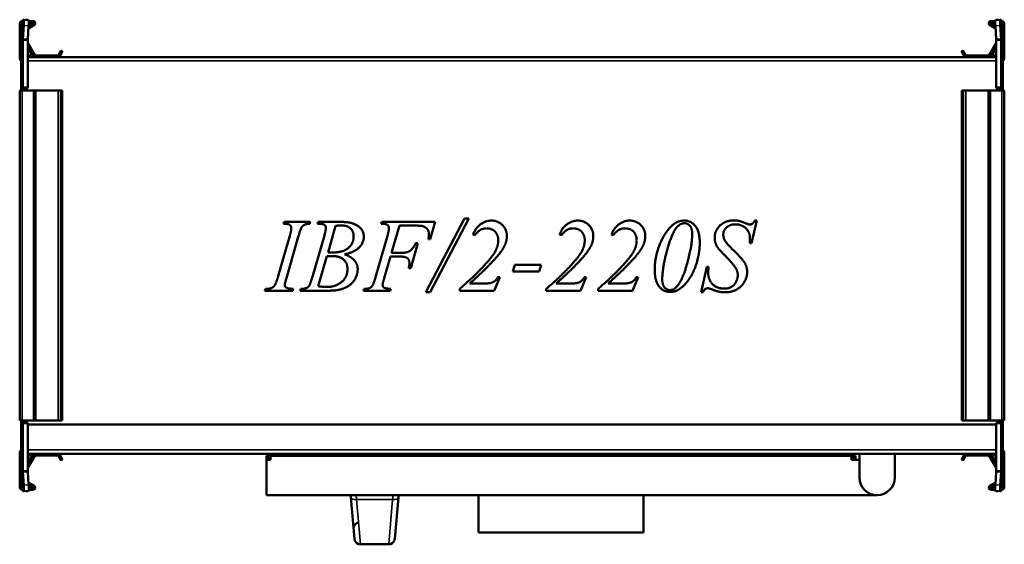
# Model space of a CAD drawing. Header units: millimetres. Extents: x 169 to 671, y 164 to 430.
import ezdxf

# ---------------------------------------------------------------- set-up
doc = ezdxf.new("R2010")
doc.units = ezdxf.units.MM
doc.header["$LTSCALE"] = 2
doc.layers.add('Widoczne (ISO)', color=7, linetype='Continuous', lineweight=50)
doc.layers.add('Widoczne wąskie (ISO)', color=7, linetype='Continuous', lineweight=35)

msp = doc.modelspace()

# ---------------------------------------------------------------- linework, layer by layer
at = {"layer": 'Widoczne (ISO)'}
for p, q in [((169.2, 410.71), (169.2, 428.51)), ((170, 416.91), (170, 428.91)), ((170, 428.91), (170.3, 428.91)), ((170.8, 428.91), (170.3, 428.91)), ((170.4, 429.71), (170.8, 429.71)), ((170.8, 420.34), (170.8, 430.41)), ((170.81, 430.5), (171.24, 430.48)), ((171.24, 427.48), (170.81, 420.57)), ((171.24, 430.48), (173.73, 430.33)), ((172.42, 430.41), (173.3, 430.41)), ((173.3, 420.42), (173.73, 427.33)), ((176.7, 427.85), (173.65, 426.08)), ((173.71, 427.04), (176.3, 428.54)), ((173.8, 429.71), (176.2, 429.71)), ((176.2, 428.91), (173.8, 428.91)), ((666.35, 426.08), (663.3, 427.85)), ((663.7, 428.54), (666.29, 427.04)), ((663.8, 429.71), (666.2, 429.71)), ((666.2, 428.91), (663.8, 428.91)), ((668.76, 430.48), (666.27, 430.33)), ((666.27, 427.33), (666.7, 420.42)), ((666.7, 430.41), (667.58, 430.41)), ((668.76, 430.48), (669.19, 430.5)), ((669.19, 420.57), (668.76, 427.48)), ((669.2, 430.41), (669.2, 420.34)), ((669.2, 429.71), (669.6, 429.71)), ((669.7, 428.91), (669.2, 428.91)), ((670, 428.91), (669.7, 428.91)), ((670, 428.91), (670, 416.91)), ((670.8, 428.51), (670.8, 410.71)), ((170, 416.41), (170, 416.91)), ((170, 413.35), (170, 416.41)), ((170, 416.41), (170.3, 416.41)), ((170.72, 416.18), (170.8, 416.4)), ((170.8, 420.34), (170.8, 396.11)), ((172.2, 420.34), (170.8, 420.34)), ((170.81, 420.57), (172.2, 420.49)), ((172.2, 420.49), (173.3, 420.42)), ((173.3, 420.34), (172.2, 420.34)), ((173.3, 396.12), (173.3, 420.34)), ((176.19, 412.01), (173.3, 417.02)), ((173.33, 418.57), (176.88, 412.41)), ((663.12, 412.41), (666.67, 418.57)), ((666.7, 417.02), (663.81, 412.01)), ((666.7, 420.42), (667.8, 420.49)), ((667.8, 420.34), (666.7, 420.34)), ((666.7, 420.34), (666.7, 396.12)), ((667.8, 420.49), (669.19, 420.57)), ((669.2, 420.34), (667.8, 420.34)), ((669.2, 396.11), (669.2, 420.34)), ((669.28, 416.18), (669.2, 416.4)), ((670, 416.41), (669.7, 416.41)), ((670, 416.91), (670, 416.41)), ((670, 416.41), (670, 413.35)), ((170.06, 413.33), (170, 413.35)), ((170, 412.11), (170, 411.51)), ((170, 411.51), (170.07, 411.51)), ((170, 411.51), (170, 409.51)), ((170.06, 413.3), (170.06, 413.3)), ((173.3, 413.91), (174.4, 413.91)), ((174.4, 412.31), (173.3, 412.31)), ((173.3, 411.51), (666.7, 411.51)), ((177.06, 412.31), (188.78, 412.31)), ((188.95, 412.41), (190.18, 414.54)), ((190.87, 414.14), (189.64, 412.01)), ((190.45, 414.61), (190.8, 414.41)), ((650.36, 412.01), (649.13, 414.14)), ((649.2, 414.41), (649.55, 414.61)), ((649.82, 414.54), (651.05, 412.41)), ((651.22, 412.31), (662.94, 412.31)), ((665.6, 413.91), (666.7, 413.91)), ((666.7, 412.31), (665.6, 412.31)), ((669.29, 412.31), (669.29, 412.31)), ((669.93, 411.51), (670, 411.51)), ((670, 413.35), (669.94, 413.33)), ((669.94, 413.3), (669.94, 413.3)), ((670, 411.51), (670, 412.11)), ((670, 409.51), (670, 411.51)), ((170, 395.91), (170, 409.51)), ((170.06, 396.11), (170.06, 408.91)), ((669.94, 408.91), (669.94, 396.11)), ((670, 409.51), (670, 395.91)), ((169.2, 394.51), (170.4, 394.51)), ((169.2, 394.51), (169.2, 226.51)), ((170, 395.41), (170, 395.91)), ((170, 395.91), (170.3, 395.91)), ((170, 395.41), (170, 394.51)), ((170, 395.41), (170.3, 395.41)), ((170.8, 395.91), (170.3, 395.91)), ((176.2, 394.51), (170.4, 394.51)), ((170.8, 395.41), (170.8, 396.11)), ((170.8, 395.41), (172.5, 395.41)), ((172.5, 395.42), (172.5, 395.41)), ((172.5, 395.42), (172.6, 395.42)), ((172.5, 394.51), (172.5, 395.41)), ((176.2, 394.51), (177.2, 394.51)), ((188.78, 394.51), (177.2, 394.51)), ((177.2, 394.51), (177.2, 226.51)), ((188.95, 394.51), (188.78, 394.51)), ((190.18, 394.51), (188.95, 394.51)), ((190.18, 394.51), (190.45, 394.51)), ((190.8, 394.51), (190.45, 394.51)), ((190.8, 394.51), (190.9, 394.51)), ((190.9, 394.51), (190.9, 226.51)), ((649.1, 394.51), (649.2, 394.51)), ((649.1, 226.51), (649.1, 394.51)), ((649.55, 394.51), (649.2, 394.51)), ((649.55, 394.51), (649.82, 394.51)), ((651.05, 394.51), (649.82, 394.51)), ((651.22, 394.51), (651.05, 394.51)), ((662.8, 394.51), (651.22, 394.51)), ((662.8, 394.51), (663.8, 394.51)), ((662.8, 226.51), (662.8, 394.51)), ((669.6, 394.51), (663.8, 394.51)), ((667.4, 395.42), (667.5, 395.42)), ((667.5, 395.41), (667.5, 395.42)), ((667.5, 395.41), (667.5, 394.51)), ((667.5, 395.41), (669.2, 395.41)), ((669.2, 396.11), (669.2, 395.41)), ((669.7, 395.91), (669.2, 395.91)), ((669.6, 394.51), (670.8, 394.51)), ((670, 395.91), (669.7, 395.91)), ((670, 395.41), (669.7, 395.41)), ((670, 395.91), (670, 395.41)), ((670, 394.51), (670, 395.41)), ((670.8, 226.51), (670.8, 394.51)), ((303.53, 326.61), (303.85, 327.55)), ((303.85, 327.55), (317.23, 327.55)), ((317.23, 327.55), (316.94, 326.61)), ((320.98, 326.61), (321.32, 327.55)), ((321.32, 327.55), (333.9, 327.55)), ((353.35, 326.61), (353.66, 327.55)), ((353.66, 327.55), (380.94, 327.55)), ((376.11, 291.75), (395.87, 329.27)), ((398.04, 329.27), (378.37, 291.75)), ((380.94, 327.55), (378.37, 318.72)), ((395.87, 329.27), (398.04, 329.27)), ((544.67, 328.35), (541.99, 316.74)), ((543.73, 328.35), (544.67, 328.35)), ((330.16, 325.52), (326.27, 312.06)), ((362.64, 325.72), (358.64, 311.8)), ((369.7, 325.72), (362.64, 325.72)), ((401.1, 320.83), (400.18, 321.23)), ((445.16, 320.83), (444.25, 321.23)), ((471.61, 320.83), (470.7, 321.23)), ((300.7, 299.42), (306.79, 320.55)), ((311.14, 320), (305.08, 298.9)), ((318.29, 299.56), (324.41, 320.75)), ((350.49, 299.42), (356.55, 320.52)), ((372.02, 316.83), (368.39, 304.11)), ((371.05, 316.83), (372.02, 316.83)), ((378.37, 318.72), (377.39, 318.72)), ((541.99, 316.74), (541.1, 316.74)), ((358.64, 311.8), (363.27, 311.8)), ((325.72, 310.11), (321.32, 294.84)), ((358.12, 309.97), (354.92, 298.9)), ((362.81, 309.97), (358.12, 309.97)), ((368.39, 304.11), (367.36, 304.11)), ((420.43, 302.3), (421.49, 305.74)), ((433.81, 302.3), (420.43, 302.3)), ((421.49, 305.74), (434.87, 305.74)), ((434.87, 305.74), (433.81, 302.3)), ((516.36, 291.75), (519.25, 304.73)), ((519.25, 304.73), (520.14, 304.73)), ((398.5, 296.3), (407.28, 296.3)), ((413.77, 299.53), (410.85, 292.55)), ((412.74, 299.53), (413.77, 299.53)), ((442.56, 296.3), (451.34, 296.3)), ((457.83, 299.53), (454.91, 292.55)), ((456.8, 299.53), (457.83, 299.53)), ((469.01, 296.3), (477.79, 296.3)), ((484.28, 299.53), (481.36, 292.55)), ((483.25, 299.53), (484.28, 299.53)), ((294.04, 292.55), (294.41, 293.5)), ((308.28, 292.55), (294.04, 292.55)), ((308.57, 293.5), (308.28, 292.55)), ((312.11, 292.55), (312.43, 293.5)), ((324.92, 292.55), (312.11, 292.55)), ((344.28, 292.55), (344.62, 293.5)), ((357.98, 292.55), (344.28, 292.55)), ((358.29, 293.5), (357.98, 292.55)), ((378.37, 291.75), (376.11, 291.75)), ((393.41, 292.55), (393.41, 293.5)), ((410.85, 292.55), (393.41, 292.55)), ((437.47, 292.55), (437.47, 293.5)), ((454.91, 292.55), (437.47, 292.55)), ((463.92, 292.55), (463.92, 293.5)), ((481.36, 292.55), (463.92, 292.55)), ((517.31, 291.75), (516.36, 291.75)), ((170.4, 226.51), (169.2, 226.51)), ((170, 226.51), (170, 225.61)), ((170.4, 226.51), (176.2, 226.51)), ((172.5, 225.61), (172.5, 226.51)), ((177.2, 226.51), (176.2, 226.51)), ((177.2, 226.51), (188.78, 226.51)), ((188.78, 226.51), (188.95, 226.51)), ((188.95, 226.51), (190.18, 226.51)), ((190.45, 226.51), (190.18, 226.51)), ((190.45, 226.51), (190.8, 226.51)), ((190.9, 226.51), (190.8, 226.51)), ((649.2, 226.51), (649.1, 226.51)), ((649.2, 226.51), (649.55, 226.51)), ((649.82, 226.51), (649.55, 226.51)), ((649.82, 226.51), (651.05, 226.51)), ((651.05, 226.51), (651.22, 226.51)), ((651.22, 226.51), (662.8, 226.51)), ((663.8, 226.51), (662.8, 226.51)), ((663.8, 226.51), (669.6, 226.51)), ((667.5, 226.51), (667.5, 225.61)), ((670.8, 226.51), (669.6, 226.51)), ((670, 225.61), (670, 226.51)), ((170, 225.11), (170, 225.61)), ((170, 225.61), (170.3, 225.61)), ((170, 222.51), (170, 225.11)), ((170, 225.11), (170.3, 225.11)), ((170, 211.51), (170, 222.51)), ((170.06, 212.11), (170.06, 224.91)), ((170.3, 225.11), (170.8, 225.11)), ((170.8, 224.91), (170.8, 225.61)), ((172.5, 225.61), (170.8, 225.61)), ((170.8, 224.91), (170.8, 200.69)), ((172.5, 225.61), (172.5, 225.6)), ((172.6, 225.6), (172.5, 225.6)), ((173.3, 200.69), (173.3, 224.9)), ((173.3, 224.51), (666.7, 224.51)), ((666.7, 224.9), (666.7, 200.69)), ((667.5, 225.6), (667.4, 225.6)), ((667.5, 225.6), (667.5, 225.61)), ((669.2, 225.61), (667.5, 225.61)), ((669.2, 225.61), (669.2, 224.91)), ((669.2, 225.11), (669.7, 225.11)), ((669.2, 200.69), (669.2, 224.91)), ((670, 225.61), (669.7, 225.61)), ((670, 225.11), (669.7, 225.11)), ((669.94, 224.91), (669.94, 212.11)), ((670, 225.61), (670, 225.11)), ((670, 225.11), (670, 222.51)), ((670, 222.51), (670, 211.51)), ((170, 211.51), (170, 209.51)), ((670, 209.51), (670, 211.51)), ((169.2, 192.51), (169.2, 210.31)), ((170.07, 209.51), (170, 209.51)), ((170, 209.51), (170, 208.91)), ((170, 207.67), (170.06, 207.69)), ((170, 204.61), (170, 207.67)), ((170.06, 207.72), (170.06, 207.72)), ((170.71, 208.71), (170.71, 208.71)), ((666.7, 209.51), (173.3, 209.51)), ((173.3, 204.01), (176.19, 209.01)), ((173.3, 208.71), (174.4, 208.71)), ((174.4, 207.11), (173.3, 207.11)), ((176.88, 208.61), (173.33, 202.45)), ((188.78, 208.71), (177.06, 208.71)), ((190.18, 206.48), (188.95, 208.61)), ((189.64, 209.01), (190.87, 206.88)), ((190.8, 206.61), (190.45, 206.41)), ((297, 208.51), (295, 208.51)), ((295, 208.51), (295, 206.51)), ((295, 206.51), (297, 206.51)), ((295, 188.51), (295, 206.51)), ((297, 207.51), (296, 207.51)), ((296, 207.51), (296, 206.51)), ((297, 208.51), (593, 208.51)), ((297, 206.51), (297, 208.51)), ((593, 208.51), (593, 206.51)), ((593, 208.51), (595, 208.51)), ((593, 207.51), (594, 207.51)), ((593, 206.51), (597, 206.51)), ((594, 206.51), (594, 207.51)), ((595, 208.51), (595, 206.51)), ((597, 209.51), (597, 207.51)), ((597, 197.51), (597, 207.51)), ((615, 207.51), (615, 209.51)), ((615, 207.51), (615, 197.51)), ((649.13, 206.88), (650.36, 209.01)), ((649.55, 206.41), (649.2, 206.61)), ((651.05, 208.61), (649.82, 206.48)), ((662.94, 208.71), (651.22, 208.71)), ((666.67, 202.45), (663.12, 208.61)), ((663.81, 209.01), (666.7, 204.01)), ((665.6, 208.71), (666.7, 208.71)), ((666.7, 207.11), (665.6, 207.11)), ((670, 209.51), (669.93, 209.51)), ((669.94, 207.72), (669.94, 207.72)), ((669.94, 207.69), (670, 207.67)), ((670, 208.91), (670, 209.51)), ((670, 207.67), (670, 204.61)), ((670.8, 210.31), (670.8, 192.51)), ((170, 204.11), (170, 204.61)), ((170, 204.61), (170.3, 204.61)), ((170, 192.11), (170, 204.11)), ((170.72, 204.84), (170.8, 204.62)), ((170.8, 190.61), (170.8, 200.69)), ((170.8, 200.69), (172.2, 200.69)), ((172.2, 200.69), (173.3, 200.69)), ((666.7, 200.69), (667.8, 200.69)), ((667.8, 200.69), (669.2, 200.69)), ((669.28, 204.84), (669.2, 204.62)), ((669.2, 200.69), (669.2, 190.61)), ((670, 204.61), (669.7, 204.61)), ((670, 204.61), (670, 204.11)), ((670, 204.11), (670, 192.11)), ((172.2, 200.54), (170.81, 200.45)), ((170.81, 200.45), (171.24, 193.54)), ((173.3, 200.6), (172.2, 200.54)), ((173.73, 193.69), (173.3, 200.6)), ((666.7, 200.6), (666.27, 193.69)), ((667.8, 200.54), (666.7, 200.6)), ((669.19, 200.45), (667.8, 200.54)), ((668.76, 193.54), (669.19, 200.45)), ((170, 192.11), (170.3, 192.11)), ((170.3, 192.11), (170.8, 192.11)), ((170.8, 191.31), (170.4, 191.31)), ((171.24, 190.54), (173.73, 190.69)), ((173.3, 190.61), (172.42, 190.61)), ((173.65, 194.94), (176.7, 193.18)), ((176.3, 192.48), (173.71, 193.98)), ((173.8, 192.11), (176.2, 192.11)), ((176.2, 191.31), (173.8, 191.31)), ((663.3, 193.18), (666.35, 194.94)), ((666.29, 193.98), (663.7, 192.48)), ((663.8, 192.11), (666.2, 192.11)), ((666.2, 191.31), (663.8, 191.31)), ((668.76, 190.54), (666.27, 190.69)), ((667.58, 190.61), (666.7, 190.61)), ((669.2, 192.11), (669.7, 192.11)), ((669.6, 191.31), (669.2, 191.31)), ((670, 192.11), (669.7, 192.11)), ((171.24, 190.54), (170.81, 190.52)), ((606, 188.51), (295, 188.51)), ((337.73, 188.51), (337.84, 187.3)), ((339.75, 166.24), (337.84, 187.3)), ((362.16, 187.3), (360.25, 166.24)), ((362.16, 187.3), (362.27, 188.51)), ((403, 188.51), (403, 169.51)), ((487, 188.51), (487, 169.51)), ((669.19, 190.52), (668.76, 190.54)), ((339.3, 171.24), (339.2, 172.37)), ((487, 169.51), (403, 169.51)), ((357.26, 163.51), (342.74, 163.51))]:
    msp.add_line(p, q, dxfattribs=at)
for centre, radius, start, end in [((170.4, 428.51), 1.2, 90, 180), ((176.2, 428.71), 1, 300, 90), ((176.2, 428.71), 0.2, 300, 90), ((663.8, 428.71), 1, 90, 240), ((663.8, 428.71), 0.2, 90, 240), ((669.6, 428.51), 1.2, 0, 90), ((170.3, 416.91), 0.5, 270, 0), ((173.5, 418.67), 0.2, 180, 210), ((666.5, 418.67), 0.2, 330, 0), ((669.7, 416.91), 0.5, 180, 270), ((170.2, 412.11), 0.2, 128.8292, 180), ((182, 412.07), 12, 160, 174.1375), ((174.4, 413.11), 0.8, 270, 90), ((177.06, 412.51), 1, 210, 270), ((177.06, 412.51), 0.2, 210, 270), ((188.78, 412.51), 0.2, 270, 330), ((188.78, 412.51), 1, 270, 330), ((190.35, 414.44), 0.2, 60, 150), ((190.7, 414.24), 0.2, 330, 60), ((649.3, 414.24), 0.2, 120, 210), ((649.65, 414.44), 0.2, 30, 120), ((651.22, 412.51), 1, 210, 270), ((651.22, 412.51), 0.2, 210, 270), ((662.94, 412.51), 0.2, 270, 330), ((662.94, 412.51), 1, 270, 330), ((665.6, 413.11), 0.8, 90, 270), ((658, 412.07), 12, 5.8625, 20), ((669.8, 412.11), 0.2, 0, 51.1445), ((170.2, 410.71), 1, 180, 258.463), ((669.8, 410.71), 1, 281.537, 0), ((170.3, 395.91), 0.5, 270, 0), ((172.6, 396.12), 0.7, 359.1815, 0), ((667.4, 396.12), 0.7, 180, 180.8185), ((669.7, 395.91), 0.5, 180, 270), ((172, 222.51), 2, 166.1639, 180), ((170.3, 225.11), 0.5, 0, 90), ((172.6, 224.9), 0.7, 0, 0.8185), ((667.4, 224.9), 0.7, 179.1815, 180), ((669.7, 225.11), 0.5, 90, 180), ((668, 222.51), 2, 0, 13.8361), ((170.2, 210.31), 1, 101.537, 180), ((669.8, 210.31), 1, 0, 78.463), ((170.2, 208.91), 0.2, 180, 231.1445), ((182, 208.95), 12, 185.8625, 200), ((174.4, 207.91), 0.8, 270, 90), ((177.06, 208.51), 1, 90, 150), ((177.06, 208.51), 0.2, 90, 150), ((188.78, 208.51), 1, 30, 90), ((188.78, 208.51), 0.2, 30, 90), ((190.35, 206.58), 0.2, 210, 300), ((190.7, 206.78), 0.2, 300, 30), ((649.3, 206.78), 0.2, 150, 240), ((649.65, 206.58), 0.2, 240, 330), ((651.22, 208.51), 1, 90, 150), ((651.22, 208.51), 0.2, 90, 150), ((662.94, 208.51), 1, 30, 90), ((662.94, 208.51), 0.2, 30, 90), ((665.6, 207.91), 0.8, 90, 270), ((658, 208.95), 12, 340, 354.1375), ((669.8, 208.91), 0.2, 308.8292, 0), ((170.3, 204.11), 0.5, 0, 90), ((173.5, 202.35), 0.2, 150, 180), ((666.5, 202.35), 0.2, 0, 30), ((669.7, 204.11), 0.5, 90, 180), ((606, 197.51), 9, 180, 0), ((170.4, 192.51), 1.2, 180, 270), ((176.2, 192.31), 1, 270, 60), ((176.2, 192.31), 0.2, 270, 60), ((663.8, 192.31), 1, 120, 270), ((663.8, 192.31), 0.2, 120, 270), ((669.6, 192.51), 1.2, 270, 0), ((342.74, 166.51), 3, 185.1944, 199.4712), ((357.26, 166.51), 3, 340.5288, 354.8056), ((342.74, 166.51), 3, 199.4712, 270), ((357.26, 166.51), 3, 270, 340.5288)]:
    msp.add_arc(centre, radius, start, end, dxfattribs=at)
for centre, major_axis, start_param, end_param in [((171.05, 427.49), (0.19, 2.99), 4.714295, 6.285092), ((173.54, 427.34), (0.19, 2.99), 4.714295, 6.283185), ((666.46, 427.34), (-0.19, 2.99), 0, 1.56889), ((668.95, 427.49), (-0.19, 2.99), 6.281279, 7.852075), ((171.05, 193.53), (0.19, -2.99), 6.281279, 7.852075), ((173.54, 193.69), (0.19, -2.99), 0, 1.56889), ((666.46, 193.69), (-0.19, -2.99), 4.714295, 6.283185), ((668.95, 193.53), (-0.19, -2.99), 4.714295, 6.285092)]:
    msp.add_ellipse(centre, major_axis=major_axis, ratio=0.061628, start_param=start_param, end_param=end_param, dxfattribs=at)
for points, knots in [([(170.81, 430.5), (170.81, 430.48), (170.8, 430.47), (170.8, 430.44), (170.8, 430.43), (170.8, 430.41)], [0, 0, 0, 0, 0.01249515, 0.01249515, 0.0249903, 0.0249903, 0.0249903, 0.0249903]), ([(173.3, 430.41), (173.3, 430.41), (173.3, 430.4), (173.3, 430.4), (173.3, 430.4), (173.3, 430.39), (173.3, 430.39), (173.3, 430.39), (173.3, 430.39), (173.3, 430.38), (173.3, 430.38), (173.3, 430.38), (173.3, 430.37), (173.3, 430.37), (173.3, 430.37), (173.3, 430.36), (173.3, 430.36), (173.3, 430.36), (173.3, 430.36)], [0, 0, 0, 0, 0.001501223, 0.001501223, 0.001501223, 0.00300249, 0.00300249, 0.00300249, 0.004503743, 0.004503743, 0.004503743, 0.006004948, 0.006004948, 0.006004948, 0.007506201, 0.007506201, 0.007506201, 0.00845921, 0.00845921, 0.00845921, 0.00845921]), ([(666.7, 430.36), (666.7, 430.36), (666.7, 430.36), (666.7, 430.36), (666.7, 430.37), (666.7, 430.37), (666.7, 430.37), (666.7, 430.38), (666.7, 430.38), (666.7, 430.38), (666.7, 430.39), (666.7, 430.39), (666.7, 430.39), (666.7, 430.39), (666.7, 430.4), (666.7, 430.4), (666.7, 430.4), (666.7, 430.41), (666.7, 430.41)], [0.002049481, 0.002049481, 0.002049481, 0.002049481, 0.00300249, 0.00300249, 0.00300249, 0.004503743, 0.004503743, 0.004503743, 0.006004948, 0.006004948, 0.006004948, 0.007506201, 0.007506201, 0.007506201, 0.009007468, 0.009007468, 0.009007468, 0.010508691, 0.010508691, 0.010508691, 0.010508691]), ([(669.2, 430.41), (669.2, 430.43), (669.2, 430.44), (669.2, 430.47), (669.19, 430.48), (669.19, 430.5)], [0, 0, 0, 0, 0.01249515, 0.01249515, 0.0249903, 0.0249903, 0.0249903, 0.0249903]), ([(170.8, 420.34), (170.8, 420.38), (170.8, 420.42), (170.8, 420.49), (170.81, 420.53), (170.81, 420.57)], [0, 0, 0, 0, 0.01249515, 0.01249515, 0.0249903, 0.0249903, 0.0249903, 0.0249903]), ([(173.3, 420.42), (173.3, 420.41), (173.3, 420.41), (173.3, 420.41), (173.3, 420.4), (173.3, 420.4), (173.3, 420.39), (173.3, 420.39), (173.3, 420.39), (173.3, 420.38), (173.3, 420.38), (173.3, 420.38), (173.3, 420.37), (173.3, 420.37), (173.3, 420.36), (173.3, 420.36), (173.3, 420.36), (173.3, 420.35), (173.3, 420.35), (173.3, 420.34), (173.3, 420.34), (173.3, 420.34)], [0, 0, 0, 0, 0.00150122, 0.00150122, 0.00150122, 0.00300249, 0.00300249, 0.00300249, 0.00450374, 0.00450374, 0.00450374, 0.00600495, 0.00600495, 0.00600495, 0.0075062, 0.0075062, 0.0075062, 0.00900747, 0.00900747, 0.00900747, 0.01050869, 0.01050869, 0.01050869, 0.01050869]), ([(666.7, 420.34), (666.7, 420.34), (666.7, 420.34), (666.7, 420.35), (666.7, 420.35), (666.7, 420.36), (666.7, 420.36), (666.7, 420.36), (666.7, 420.37), (666.7, 420.37), (666.7, 420.38), (666.7, 420.38), (666.7, 420.38), (666.7, 420.39), (666.7, 420.39), (666.7, 420.39), (666.7, 420.4), (666.7, 420.4), (666.7, 420.41), (666.7, 420.41), (666.7, 420.41), (666.7, 420.42)], [0, 0, 0, 0, 0.00150122, 0.00150122, 0.00150122, 0.00300249, 0.00300249, 0.00300249, 0.00450374, 0.00450374, 0.00450374, 0.00600495, 0.00600495, 0.00600495, 0.0075062, 0.0075062, 0.0075062, 0.00900747, 0.00900747, 0.00900747, 0.01050869, 0.01050869, 0.01050869, 0.01050869]), ([(669.19, 420.57), (669.19, 420.53), (669.2, 420.49), (669.2, 420.42), (669.2, 420.38), (669.2, 420.34)], [0, 0, 0, 0, 0.01249515, 0.01249515, 0.0249903, 0.0249903, 0.0249903, 0.0249903]), ([(170.06, 413.3), (170.06, 413.3), (170.06, 413.3), (170.06, 413.3), (170.06, 413.3), (170.06, 413.3)], [0.00000127, 0.00000127, 0.00000127, 0.00000127, 0.0077936, 0.0077936, 0.01558592, 0.01558592, 0.01558592, 0.01558592]), ([(170.06, 413.3), (170.07, 413.28), (170.07, 413.17), (170.07, 412.8), (170.07, 412.51), (170.07, 411.8), (170.07, 411.38), (170.07, 410.49), (170.07, 410.03), (170.06, 409.57)], [0.0000002, 0.0000002, 0.0000002, 0.0000002, 0.138614, 0.138614, 0.2902546, 0.2902546, 0.4411619, 0.4411619, 0.5810662, 0.5810662, 0.5810662, 0.5810662]), ([(669.94, 409.57), (669.93, 410.03), (669.93, 410.48), (669.93, 411.38), (669.93, 411.8), (669.93, 412.51), (669.93, 412.79), (669.93, 413.17), (669.93, 413.28), (669.94, 413.3)], [0.0000002, 0.0000002, 0.0000002, 0.0000002, 0.138614, 0.138614, 0.2902546, 0.2902546, 0.4411619, 0.4411619, 0.5810662, 0.5810662, 0.5810662, 0.5810662]), ([(669.94, 413.3), (669.94, 413.3), (669.94, 413.3), (669.94, 413.3), (669.94, 413.3), (669.94, 413.3)], [-0.01558465, -0.01558465, -0.01558465, -0.01558465, -0.00779233, -0.00779233, 0, 0, 0, 0]), ([(170.06, 409.41), (170.06, 409.44), (170.06, 409.46), (170.06, 409.51), (170.06, 409.54), (170.06, 409.57)], [-0.01558465, -0.01558465, -0.01558465, -0.01558465, -0.00779233, -0.00779233, 0, 0, 0, 0]), ([(170.06, 408.91), (170.06, 408.99), (170.06, 409.08), (170.06, 409.24), (170.06, 409.33), (170.06, 409.41)], [0, 0, 0, 0, 0.02497584, 0.02497584, 0.04995141, 0.04995141, 0.04995141, 0.04995141]), ([(669.94, 409.41), (669.94, 409.44), (669.94, 409.46), (669.94, 409.51), (669.94, 409.54), (669.94, 409.57)], [0.00000127, 0.00000127, 0.00000127, 0.00000127, 0.0077936, 0.0077936, 0.01558592, 0.01558592, 0.01558592, 0.01558592]), ([(669.94, 409.41), (669.94, 409.33), (669.94, 409.24), (669.94, 409.08), (669.94, 408.99), (669.94, 408.91)], [0.00000127, 0.00000127, 0.00000127, 0.00000127, 0.02497637, 0.02497637, 0.04995171, 0.04995171, 0.04995171, 0.04995171]), ([(172.6, 395.42), (172.62, 395.42), (172.63, 395.42), (172.66, 395.42), (172.67, 395.42), (172.71, 395.43), (172.73, 395.43), (172.8, 395.45), (172.85, 395.46), (172.98, 395.53), (173.08, 395.59), (173.2, 395.75), (173.24, 395.82), (173.28, 395.95), (173.29, 395.99), (173.3, 396.06), (173.3, 396.09), (173.3, 396.11)], [0.5164602, 0.5164602, 0.5164602, 0.5164602, 0.521665, 0.521665, 0.5268699, 0.5268699, 0.5372796, 0.5372796, 0.558099, 0.558099, 0.5997379, 0.5997379, 0.6260553, 0.6260553, 0.6392139, 0.6392139, 0.6464865, 0.6464865, 0.6464865, 0.6464865]), ([(666.7, 396.11), (666.7, 396.09), (666.7, 396.06), (666.71, 395.99), (666.72, 395.95), (666.76, 395.82), (666.8, 395.75), (666.92, 395.59), (667.02, 395.53), (667.15, 395.46), (667.2, 395.45), (667.27, 395.43), (667.29, 395.43), (667.33, 395.42), (667.34, 395.42), (667.37, 395.42), (667.38, 395.42), (667.4, 395.42)], [0.902894, 0.902894, 0.902894, 0.902894, 0.9101665, 0.9101665, 0.9233252, 0.9233252, 0.9496425, 0.9496425, 0.9912814, 0.9912814, 1.0121009, 1.0121009, 1.0225106, 1.0225106, 1.0277154, 1.0277154, 1.0329203, 1.0329203, 1.0329203, 1.0329203]), ([(173.3, 224.91), (173.3, 224.94), (173.3, 224.96), (173.29, 225.03), (173.28, 225.07), (173.24, 225.2), (173.2, 225.27), (173.08, 225.43), (172.98, 225.49), (172.85, 225.56), (172.8, 225.57), (172.73, 225.59), (172.71, 225.59), (172.67, 225.6), (172.66, 225.6), (172.63, 225.6), (172.62, 225.6), (172.6, 225.6)], [0.902894, 0.902894, 0.902894, 0.902894, 0.9101665, 0.9101665, 0.9233252, 0.9233252, 0.9496425, 0.9496425, 0.9912814, 0.9912814, 1.0121009, 1.0121009, 1.0225106, 1.0225106, 1.0277154, 1.0277154, 1.0329203, 1.0329203, 1.0329203, 1.0329203]), ([(667.4, 225.6), (667.38, 225.6), (667.37, 225.6), (667.34, 225.6), (667.33, 225.6), (667.29, 225.59), (667.27, 225.59), (667.2, 225.57), (667.15, 225.56), (667.02, 225.49), (666.92, 225.43), (666.8, 225.27), (666.76, 225.2), (666.72, 225.07), (666.71, 225.03), (666.7, 224.96), (666.7, 224.94), (666.7, 224.91)], [0.5164602, 0.5164602, 0.5164602, 0.5164602, 0.521665, 0.521665, 0.5268699, 0.5268699, 0.5372796, 0.5372796, 0.558099, 0.558099, 0.5997379, 0.5997379, 0.6260553, 0.6260553, 0.6392139, 0.6392139, 0.6464865, 0.6464865, 0.6464865, 0.6464865]), ([(170.06, 211.61), (170.06, 211.69), (170.06, 211.78), (170.06, 211.94), (170.06, 212.03), (170.06, 212.11)], [0.00000127, 0.00000127, 0.00000127, 0.00000127, 0.02497637, 0.02497637, 0.04995171, 0.04995171, 0.04995171, 0.04995171]), ([(170.06, 211.61), (170.06, 211.59), (170.06, 211.56), (170.06, 211.51), (170.06, 211.48), (170.06, 211.46)], [0.00000127, 0.00000127, 0.00000127, 0.00000127, 0.0077936, 0.0077936, 0.01558592, 0.01558592, 0.01558592, 0.01558592]), ([(170.06, 211.46), (170.07, 210.99), (170.07, 210.54), (170.07, 209.65), (170.07, 209.22), (170.07, 208.51), (170.07, 208.23), (170.07, 207.85), (170.07, 207.75), (170.06, 207.73)], [0.0000002, 0.0000002, 0.0000002, 0.0000002, 0.138614, 0.138614, 0.2902546, 0.2902546, 0.4411619, 0.4411619, 0.5810662, 0.5810662, 0.5810662, 0.5810662]), ([(669.94, 207.73), (669.93, 207.75), (669.93, 207.85), (669.93, 208.22), (669.93, 208.51), (669.93, 209.22), (669.93, 209.64), (669.93, 210.53), (669.93, 210.99), (669.94, 211.46)], [0.0000002, 0.0000002, 0.0000002, 0.0000002, 0.138614, 0.138614, 0.2902546, 0.2902546, 0.4411619, 0.4411619, 0.5810662, 0.5810662, 0.5810662, 0.5810662]), ([(669.94, 212.11), (669.94, 212.03), (669.94, 211.94), (669.94, 211.78), (669.94, 211.69), (669.94, 211.61)], [0, 0, 0, 0, 0.02497584, 0.02497584, 0.04995141, 0.04995141, 0.04995141, 0.04995141]), ([(669.94, 211.61), (669.94, 211.59), (669.94, 211.56), (669.94, 211.51), (669.94, 211.48), (669.94, 211.46)], [-0.01558465, -0.01558465, -0.01558465, -0.01558465, -0.00779233, -0.00779233, 0, 0, 0, 0]), ([(170.06, 207.72), (170.06, 207.72), (170.06, 207.72), (170.06, 207.72), (170.06, 207.73), (170.06, 207.73)], [-0.01558465, -0.01558465, -0.01558465, -0.01558465, -0.00779233, -0.00779233, 0, 0, 0, 0]), ([(669.94, 207.72), (669.94, 207.72), (669.94, 207.72), (669.94, 207.72), (669.94, 207.73), (669.94, 207.73)], [0.00000127, 0.00000127, 0.00000127, 0.00000127, 0.0077936, 0.0077936, 0.01558592, 0.01558592, 0.01558592, 0.01558592]), ([(170.81, 200.45), (170.81, 200.49), (170.8, 200.53), (170.8, 200.61), (170.8, 200.65), (170.8, 200.69)], [0, 0, 0, 0, 0.01249515, 0.01249515, 0.0249903, 0.0249903, 0.0249903, 0.0249903]), ([(173.3, 200.69), (173.3, 200.68), (173.3, 200.68), (173.3, 200.67), (173.3, 200.67), (173.3, 200.67), (173.3, 200.66), (173.3, 200.66), (173.3, 200.65), (173.3, 200.65), (173.3, 200.65), (173.3, 200.64), (173.3, 200.64), (173.3, 200.64), (173.3, 200.63), (173.3, 200.63), (173.3, 200.62), (173.3, 200.62), (173.3, 200.62), (173.3, 200.61), (173.3, 200.61), (173.3, 200.6)], [0, 0, 0, 0, 0.00150122, 0.00150122, 0.00150122, 0.00300249, 0.00300249, 0.00300249, 0.00450374, 0.00450374, 0.00450374, 0.00600495, 0.00600495, 0.00600495, 0.0075062, 0.0075062, 0.0075062, 0.00900747, 0.00900747, 0.00900747, 0.01050869, 0.01050869, 0.01050869, 0.01050869]), ([(666.7, 200.6), (666.7, 200.61), (666.7, 200.61), (666.7, 200.62), (666.7, 200.62), (666.7, 200.62), (666.7, 200.63), (666.7, 200.63), (666.7, 200.64), (666.7, 200.64), (666.7, 200.64), (666.7, 200.65), (666.7, 200.65), (666.7, 200.65), (666.7, 200.66), (666.7, 200.66), (666.7, 200.67), (666.7, 200.67), (666.7, 200.67), (666.7, 200.68), (666.7, 200.68), (666.7, 200.69)], [0, 0, 0, 0, 0.00150122, 0.00150122, 0.00150122, 0.00300249, 0.00300249, 0.00300249, 0.00450374, 0.00450374, 0.00450374, 0.00600495, 0.00600495, 0.00600495, 0.0075062, 0.0075062, 0.0075062, 0.00900747, 0.00900747, 0.00900747, 0.01050869, 0.01050869, 0.01050869, 0.01050869]), ([(669.2, 200.69), (669.2, 200.65), (669.2, 200.61), (669.2, 200.53), (669.19, 200.49), (669.19, 200.45)], [0, 0, 0, 0, 0.01249515, 0.01249515, 0.0249903, 0.0249903, 0.0249903, 0.0249903]), ([(170.8, 190.61), (170.8, 190.6), (170.8, 190.58), (170.8, 190.55), (170.81, 190.54), (170.81, 190.52)], [0, 0, 0, 0, 0.01249515, 0.01249515, 0.0249903, 0.0249903, 0.0249903, 0.0249903]), ([(173.3, 190.67), (173.3, 190.66), (173.3, 190.66), (173.3, 190.66), (173.3, 190.66), (173.3, 190.65), (173.3, 190.65), (173.3, 190.65), (173.3, 190.64), (173.3, 190.64), (173.3, 190.64), (173.3, 190.63), (173.3, 190.63), (173.3, 190.63), (173.3, 190.62), (173.3, 190.62), (173.3, 190.62), (173.3, 190.61), (173.3, 190.61)], [0.002049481, 0.002049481, 0.002049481, 0.002049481, 0.00300249, 0.00300249, 0.00300249, 0.004503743, 0.004503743, 0.004503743, 0.006004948, 0.006004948, 0.006004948, 0.007506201, 0.007506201, 0.007506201, 0.009007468, 0.009007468, 0.009007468, 0.010508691, 0.010508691, 0.010508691, 0.010508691]), ([(666.7, 190.61), (666.7, 190.61), (666.7, 190.62), (666.7, 190.62), (666.7, 190.62), (666.7, 190.63), (666.7, 190.63), (666.7, 190.63), (666.7, 190.64), (666.7, 190.64), (666.7, 190.64), (666.7, 190.65), (666.7, 190.65), (666.7, 190.65), (666.7, 190.66), (666.7, 190.66), (666.7, 190.66), (666.7, 190.66), (666.7, 190.67)], [0, 0, 0, 0, 0.001501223, 0.001501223, 0.001501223, 0.00300249, 0.00300249, 0.00300249, 0.004503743, 0.004503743, 0.004503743, 0.006004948, 0.006004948, 0.006004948, 0.007506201, 0.007506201, 0.007506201, 0.00845921, 0.00845921, 0.00845921, 0.00845921]), ([(669.19, 190.52), (669.19, 190.54), (669.2, 190.55), (669.2, 190.58), (669.2, 190.6), (669.2, 190.61)], [0, 0, 0, 0, 0.01249515, 0.01249515, 0.0249903, 0.0249903, 0.0249903, 0.0249903]), ([(341.82, 174.48), (341.67, 174.45), (341.52, 174.41), (341.07, 174.27), (340.78, 174.12), (340.26, 173.75), (340.03, 173.51), (339.66, 172.99), (339.51, 172.7), (339.33, 172.1), (339.28, 171.78), (339.29, 171.42), (339.29, 171.38), (339.29, 171.31), (339.29, 171.28), (339.3, 171.25), (339.3, 171.25), (339.3, 171.24), (339.3, 171.24), (339.3, 171.24), (339.3, 171.24), (339.3, 171.24), (339.3, 171.24), (339.3, 171.24), (339.3, 171.24), (339.3, 171.24), (339.3, 171.24), (339.3, 171.24), (339.3, 171.24), (339.3, 171.24), (339.3, 171.24), (339.3, 171.24), (339.3, 171.24), (339.3, 171.24), (339.3, 171.25), (339.3, 171.26), (339.29, 171.28), (339.28, 171.4), (339.27, 171.58), (339.23, 172), (339.21, 172.17), (339.2, 172.37), (339.2, 172.37), (339.2, 172.37)], [0.046743, 0.046743, 0.046743, 0.046743, 0.092716, 0.092716, 0.187541, 0.187541, 0.284719, 0.284719, 0.379239, 0.379239, 0.474736, 0.474736, 0.486585, 0.486585, 0.495471, 0.495471, 0.495887, 0.495887, 0.496173, 0.496173, 0.496209, 0.496209, 0.496227, 0.496227, 0.496246, 0.496246, 0.496264, 0.496264, 0.496408, 0.496408, 0.500985, 0.500985, 0.514719, 0.514719, 0.555922, 0.555922, 0.679563, 0.679563, 1.051392, 1.051392, 1.25167, 1.25167, 1.251741, 1.251741, 1.251741, 1.251741]), ([(341.82, 174.48), (341.67, 174.45), (341.52, 174.41), (341.07, 174.27), (340.78, 174.12), (340.26, 173.75), (340.03, 173.51), (339.66, 172.99), (339.51, 172.7), (339.33, 172.1), (339.28, 171.78), (339.29, 171.42), (339.29, 171.38), (339.29, 171.31), (339.29, 171.28), (339.3, 171.25), (339.3, 171.25), (339.3, 171.24), (339.3, 171.24), (339.3, 171.24), (339.3, 171.24), (339.3, 171.24), (339.3, 171.24), (339.3, 171.24), (339.3, 171.24), (339.3, 171.24), (339.3, 171.24), (339.3, 171.24), (339.3, 171.24), (339.3, 171.24)], [0.0467425, 0.0467425, 0.0467425, 0.0467425, 0.0927162, 0.0927162, 0.1875407, 0.1875407, 0.2847189, 0.2847189, 0.3792395, 0.3792395, 0.4747359, 0.4747359, 0.4865848, 0.4865848, 0.4954707, 0.4954707, 0.4958872, 0.4958872, 0.4961733, 0.4961733, 0.496209, 0.496209, 0.4962269, 0.4962269, 0.4962462, 0.4962462, 0.4962643, 0.4962643, 0.4963414, 0.4963414, 0.4963414, 0.4963414])]:
    msp.add_open_spline(points, degree=3, knots=knots, dxfattribs=at)
for points, degree in [([(170.07, 412.16), (170.07, 412.19), (170.07, 412.23), (170.07, 412.27)], 3), ([(669.93, 412.16), (669.93, 411.96), (669.93, 411.74), (669.93, 411.51)], 3), ([(170.06, 395.91), (170.06, 395.98), (170.06, 396.05), (170.06, 396.11)], 3), ([(669.94, 396.11), (669.94, 396.05), (669.94, 395.98), (669.94, 395.91)], 3), ([(307.57, 324.52), (307.57, 325.18), (306.88, 326.12), (305.51, 326.61), (303.53, 326.61)], 2), ([(314.49, 326.21), (313.31, 325.67), (312.11, 323.58), (311.14, 320)], 2), ([(316.94, 326.61), (315.29, 326.64), (314.49, 326.21)], 2), ([(321.78, 326.58), (321.35, 326.58), (320.98, 326.61)], 2), ([(325.21, 324.52), (325.21, 325.47), (323.78, 326.58), (321.78, 326.58)], 2), ([(333.9, 327.55), (337.08, 327.55), (342.05, 325.58), (344.51, 322.09), (344.51, 320.12)], 2), ([(357.29, 324.52), (357.29, 325.18), (356.63, 326.15), (355.32, 326.61), (353.35, 326.61)], 2), ([(400.18, 321.23), (401.5, 324.58), (406.56, 328.27), (409.51, 328.27)], 2), ([(409.51, 328.27), (412.82, 328.27), (417.37, 323.69), (417.37, 320.46)], 2), ([(444.25, 321.23), (445.56, 324.58), (450.62, 328.27), (453.57, 328.27)], 2), ([(453.57, 328.27), (456.89, 328.27), (461.43, 323.69), (461.43, 320.46)], 2), ([(470.7, 321.23), (472.01, 324.58), (477.08, 328.27), (480.02, 328.27)], 2), ([(480.02, 328.27), (483.34, 328.27), (487.88, 323.69), (487.88, 320.46)], 2), ([(507.87, 326.92), (506.38, 326.92), (503.3, 324.58), (500.01, 317.15), (498.49, 311.28)], 2), ([(501.75, 325.9), (504.47, 328.27), (507.81, 328.27)], 2), ([(507.81, 328.27), (511.13, 328.27), (515.65, 322.75), (515.65, 316.8)], 2), ([(511.79, 321.35), (511.79, 324.21), (509.44, 326.92), (507.87, 326.92)], 2), ([(523.26, 319.49), (523.26, 323.15), (528.75, 328.35), (533.04, 328.35)], 2), ([(533.69, 326.35), (531, 326.35), (527.63, 323.21), (527.63, 321.15)], 2), ([(533.04, 328.35), (534.49, 328.35), (535.78, 328.07)], 2), ([(541.21, 319.26), (541.21, 322.38), (537.07, 326.35), (533.69, 326.35)], 2), ([(535.78, 328.07), (536.58, 327.93), (538.7, 327.04)], 2), ([(538.7, 327.04), (540.21, 326.44), (540.36, 326.38)], 2), ([(540.36, 326.38), (540.73, 326.3), (541.16, 326.3)], 2), ([(541.16, 326.3), (541.93, 326.3), (543.01, 327.07), (543.73, 328.35)], 2), ([(306.79, 320.55), (307.57, 323.18), (307.57, 324.52)], 2), ([(324.41, 320.75), (325.21, 323.44), (325.21, 324.52)], 2), ([(332.56, 325.84), (331.61, 325.84), (330.16, 325.52)], 2), ([(339.31, 320.2), (339.31, 322.86), (336.07, 325.84), (332.56, 325.84)], 2), ([(356.55, 320.52), (357.29, 323.06), (357.29, 324.52)], 2), ([(374.33, 325.47), (373.28, 325.72), (369.7, 325.72)], 2), ([(377.68, 321.35), (377.68, 323.06), (375.79, 325.07), (374.33, 325.47)], 2), ([(377.39, 318.72), (377.68, 320.32), (377.68, 321.35)], 2), ([(407.08, 324.32), (403.44, 324.32), (401.1, 320.83)], 2), ([(412.99, 318.26), (412.99, 320.95), (409.71, 324.32), (407.08, 324.32)], 2), ([(451.14, 324.32), (447.51, 324.32), (445.16, 320.83)], 2), ([(457.06, 318.26), (457.06, 320.95), (453.77, 324.32), (451.14, 324.32)], 2), ([(477.59, 324.32), (473.96, 324.32), (471.61, 320.83)], 2), ([(483.51, 318.26), (483.51, 320.95), (480.22, 324.32), (477.59, 324.32)], 2), ([(494.95, 315.31), (497.63, 322.29), (501.75, 325.9)], 2), ([(508.33, 303.45), (511.79, 314.46), (511.79, 321.35)], 2), ([(527.63, 321.15), (527.63, 319.32), (529.78, 316.06), (537.5, 308.65), (539.78, 304.48), (539.78, 302.13)], 2), ([(328.7, 312.03), (334.07, 312.03), (339.31, 316.69), (339.31, 320.2)], 2), ([(344.51, 320.12), (344.51, 317.12), (339.91, 312.23), (334.7, 311.08)], 2), ([(363.27, 311.8), (366.36, 311.8), (369.42, 313.71), (371.05, 316.83)], 2), ([(411.02, 311.8), (412.99, 314.89), (412.99, 318.26)], 2), ([(416.57, 316.23), (415.31, 313.23), (411.99, 309.48)], 2), ([(417.37, 320.46), (417.37, 318.17), (416.57, 316.23)], 2), ([(455.09, 311.8), (457.06, 314.89), (457.06, 318.26)], 2), ([(460.63, 316.23), (459.37, 313.23), (456.06, 309.48)], 2), ([(461.43, 320.46), (461.43, 318.17), (460.63, 316.23)], 2), ([(481.54, 311.8), (483.51, 314.89), (483.51, 318.26)], 2), ([(487.08, 316.23), (485.83, 313.23), (482.51, 309.48)], 2), ([(487.88, 320.46), (487.88, 318.17), (487.08, 316.23)], 2), ([(515.65, 316.8), (515.65, 311.68), (512.3, 301.05), (509.24, 297.16)], 2), ([(524.43, 315.09), (523.26, 317.17), (523.26, 319.49)], 2), ([(541.1, 316.74), (541.21, 318.29), (541.21, 319.26)], 2), ([(326.27, 312.06), (327.95, 312.03), (328.7, 312.03)], 2), ([(334.7, 311.08), (338.13, 309.88), (341.39, 305.96), (341.39, 303.62)], 2), ([(393.41, 293.5), (406.73, 305.16), (411.02, 311.8)], 2), ([(437.47, 293.5), (450.8, 305.16), (455.09, 311.8)], 2), ([(463.92, 293.5), (477.25, 305.16), (481.54, 311.8)], 2), ([(492.69, 303.45), (492.69, 309.37), (494.95, 315.31)], 2), ([(498.49, 311.28), (496.55, 303.62), (496.55, 298.24)], 2), ([(527.72, 311.25), (525.17, 313.83), (524.43, 315.09)], 2), ([(534.21, 303.71), (533.01, 305.85), (527.72, 311.25)], 2), ([(327.81, 310.23), (326.95, 310.23), (325.72, 310.11)], 2), ([(336.19, 303.48), (336.19, 306.65), (332.21, 310.23), (327.81, 310.23)], 2), ([(367.76, 306.65), (367.76, 308.25), (365.67, 309.97), (362.81, 309.97)], 2), ([(367.36, 304.11), (367.76, 305.65), (367.76, 306.65)], 2), ([(411.99, 309.48), (406.93, 303.76), (398.5, 296.3)], 2), ([(456.06, 309.48), (451, 303.76), (442.56, 296.3)], 2), ([(482.51, 309.48), (477.45, 303.76), (469.01, 296.3)], 2), ([(325.75, 294.47), (329.87, 294.47), (336.19, 299.33), (336.19, 303.48)], 2), ([(341.39, 303.62), (341.39, 300.99), (338.71, 296.24), (334.5, 293.61), (331.53, 292.98)], 2), ([(500.58, 291.95), (497.21, 291.95), (492.69, 297.47), (492.69, 303.45)], 2), ([(503.24, 293.93), (506.21, 296.73), (508.33, 303.45)], 2), ([(520.14, 304.73), (519.97, 302.85), (519.97, 301.62)], 2), ([(519.97, 301.62), (519.97, 298.07), (524.49, 293.64), (528.12, 293.64)], 2), ([(539.78, 302.13), (539.78, 299.47), (536.95, 294.5), (531.69, 291.75), (528.55, 291.75)], 2), ([(535.01, 300.5), (535.01, 302.28), (534.21, 303.71)], 2), ([(298.96, 295.07), (299.82, 296.3), (300.7, 299.42)], 2), ([(305.08, 298.9), (304.25, 296.24), (304.25, 295.5)], 2), ([(316.66, 295.04), (317.26, 296.04), (318.29, 299.56)], 2), ([(348.83, 295.04), (349.54, 296.1), (350.49, 299.42)], 2), ([(354.92, 298.9), (354.09, 296.33), (354.09, 295.47)], 2), ([(407.28, 296.3), (409.39, 296.3), (412.14, 298.04), (412.74, 299.53)], 2), ([(451.34, 296.3), (453.46, 296.3), (456.2, 298.04), (456.8, 299.53)], 2), ([(477.79, 296.3), (479.91, 296.3), (482.65, 298.04), (483.25, 299.53)], 2), ([(496.55, 298.24), (496.55, 295.56), (498.89, 292.9), (500.55, 292.9)], 2), ([(509.24, 297.16), (506.81, 294.1), (504.15, 292.73)], 2), ([(528.12, 293.64), (531.49, 293.64), (535.01, 297.79), (535.01, 300.5)], 2), ([(294.41, 293.5), (296.58, 293.55), (297.27, 293.87)], 2), ([(297.27, 293.87), (298.42, 294.3), (298.96, 295.07)], 2), ([(304.25, 295.5), (304.25, 294.93), (304.91, 294.1), (306.31, 293.64), (308.57, 293.5)], 2), ([(312.43, 293.5), (314.46, 293.55), (315.17, 293.9)], 2), ([(315.17, 293.9), (316.2, 294.33), (316.66, 295.04)], 2), ([(321.32, 294.84), (324.15, 294.47), (325.75, 294.47)], 2), ([(331.53, 292.98), (329.41, 292.55), (324.92, 292.55)], 2), ([(344.62, 293.5), (346.65, 293.55), (347.31, 293.87)], 2), ([(347.31, 293.87), (348.34, 294.3), (348.83, 295.04)], 2), ([(354.09, 295.47), (354.09, 294.61), (355.52, 293.67), (358.29, 293.5)], 2), ([(500.55, 292.9), (502.12, 292.9), (503.24, 293.93)], 2), ([(504.15, 292.73), (502.61, 291.95), (500.58, 291.95)], 2), ([(519.68, 293.81), (518.17, 293.81), (517.31, 291.75)], 2), ([(521.37, 293.44), (520.37, 293.81), (519.68, 293.81)], 2), ([(528.55, 291.75), (527, 291.75), (524.31, 292.32), (521.37, 293.44)], 2), ([(170.06, 224.91), (170.06, 224.98), (170.06, 225.05), (170.06, 225.11)], 3), ([(669.94, 225.11), (669.94, 225.05), (669.94, 224.98), (669.94, 224.91)], 3), ([(170.07, 208.87), (170.07, 209.06), (170.07, 209.28), (170.07, 209.51)], 3), ([(669.93, 208.87), (669.93, 208.83), (669.93, 208.79), (669.93, 208.76)], 3)]:
    msp.add_open_spline(points, degree=degree, dxfattribs=at)
at = {"layer": 'Widoczne wąskie (ISO)'}
for p, q in [((170.3, 428.91), (170.3, 416.91)), ((170.81, 430.5), (170.81, 420.57)), ((171.24, 430.48), (171.24, 430.48)), ((171.24, 427.48), (173.73, 427.33)), ((668.76, 427.48), (666.27, 427.33)), ((668.76, 430.48), (668.76, 430.48)), ((669.19, 420.57), (669.19, 430.5)), ((669.7, 416.91), (669.7, 428.91)), ((170, 416.91), (170.3, 416.91)), ((170.3, 416.91), (170.8, 416.91)), ((170.3, 416.91), (170.3, 416.41)), ((669.2, 416.91), (669.7, 416.91)), ((669.7, 416.41), (669.7, 416.91)), ((670, 416.91), (669.7, 416.91)), ((170.63, 415.91), (170.63, 415.91)), ((669.37, 415.91), (669.37, 415.91)), ((170.06, 409.51), (170, 409.51)), ((170.72, 408.91), (170.06, 408.91)), ((170.72, 395.91), (170.72, 408.91)), ((170.72, 408.91), (170.8, 408.91)), ((666.7, 409.51), (173.3, 409.51)), ((669.28, 408.91), (669.2, 408.91)), ((669.94, 408.91), (669.28, 408.91)), ((669.28, 408.91), (669.28, 395.91)), ((670, 409.51), (669.94, 409.51)), ((170.3, 395.91), (170.3, 395.41)), ((170.4, 394.51), (170.4, 226.51)), ((173.3, 396.11), (170.8, 396.11)), ((172.2, 395.41), (172.2, 394.51)), ((176.2, 394.51), (176.2, 226.51)), ((188.78, 394.51), (188.78, 226.51)), ((188.95, 394.51), (188.95, 226.51)), ((190.18, 394.51), (190.18, 226.51)), ((190.45, 394.51), (190.45, 226.51)), ((190.8, 394.51), (190.8, 226.51)), ((649.2, 226.51), (649.2, 394.51)), ((649.55, 226.51), (649.55, 394.51)), ((649.82, 226.51), (649.82, 394.51)), ((651.05, 226.51), (651.05, 394.51)), ((651.22, 226.51), (651.22, 394.51)), ((663.8, 226.51), (663.8, 394.51)), ((669.2, 396.11), (666.7, 396.11)), ((667.8, 394.51), (667.8, 395.41)), ((669.6, 226.51), (669.6, 394.51)), ((669.7, 395.41), (669.7, 395.91)), ((172.2, 226.51), (172.2, 225.61)), ((667.8, 225.61), (667.8, 226.51)), ((170.3, 225.61), (170.3, 225.11)), ((170.72, 212.11), (170.72, 225.11)), ((170.8, 224.91), (173.3, 224.91)), ((666.7, 224.91), (669.2, 224.91)), ((669.28, 225.11), (669.28, 212.11)), ((669.7, 225.11), (669.7, 225.61)), ((170, 211.51), (170.06, 211.51)), ((170.06, 212.11), (170.72, 212.11)), ((170.72, 212.11), (170.8, 212.11)), ((173.3, 211.51), (666.7, 211.51)), ((669.28, 212.11), (669.2, 212.11)), ((669.28, 212.11), (669.94, 212.11)), ((669.94, 211.51), (670, 211.51)), ((296, 207.51), (295.27, 207.51)), ((594, 207.51), (594.73, 207.51)), ((170, 204.11), (170.3, 204.11)), ((170.3, 204.61), (170.3, 204.11)), ((170.8, 204.11), (170.3, 204.11)), ((170.3, 204.11), (170.3, 192.11)), ((170.63, 205.11), (170.63, 205.11)), ((669.7, 204.11), (669.2, 204.11)), ((669.37, 205.11), (669.37, 205.11)), ((669.7, 204.11), (669.7, 204.61)), ((669.7, 192.11), (669.7, 204.11)), ((670, 204.11), (669.7, 204.11)), ((170.81, 200.45), (170.81, 190.52)), ((669.19, 190.52), (669.19, 200.45)), ((171.24, 193.54), (173.73, 193.69)), ((668.76, 193.54), (666.27, 193.69)), ((171.24, 190.54), (171.24, 190.54)), ((340.82, 186.28), (340.62, 188.51)), ((359.18, 186.28), (340.82, 186.28)), ((340.82, 186.28), (342.74, 163.51)), ((357.26, 163.51), (359.18, 186.28)), ((359.38, 188.51), (359.18, 186.28)), ((668.76, 190.54), (668.76, 190.54))]:
    msp.add_line(p, q, dxfattribs=at)
for centre, major_axis, ratio, start_param, end_param in [((181.99, 412.03), (-11.99, 0.38), 0.984885, 5.965377, 6.208164), ((170.65, 411.04), (-0.07, -5.14), 0.000062, 2.948989, 3.141593), ((669.35, 411.04), (0.07, -5.14), 0.000062, 3.141592, 3.334197), ((658.01, 412.03), (11.99, 0.38), 0.984885, 0.075022, 0.317808), ((181.99, 409.41), (-12, -0.07), 0.173121, 5.933196, 6.175982), ((170.65, 408.91), (0, 6.01), 0.012226, 4.712175, 4.90478), ((658.01, 409.41), (12, -0.07), 0.173121, 0.107203, 0.349989), ((669.35, 408.91), (0, -6.01), 0.012225, 4.519998, 4.712603), ((181.99, 211.61), (-12, 0.07), 0.173121, 0.107203, 0.349989), ((170.65, 212.11), (0, 6.01), 0.012225, 4.519998, 4.712603), ((669.35, 212.11), (0, -6.01), 0.012226, 4.712175, 4.90478), ((658.01, 211.61), (12, 0.07), 0.173121, 5.933196, 6.175982), ((181.99, 208.99), (-11.99, -0.38), 0.984885, 0.075022, 0.317808), ((658.01, 208.99), (11.99, -0.38), 0.984885, 5.965377, 6.208164), ((170.65, 209.99), (-0.07, 5.14), 0.000062, 3.141592, 3.334197), ((669.35, 209.99), (0.07, 5.14), 0.000062, 2.948989, 3.141593), ((340.82, 187.57), (-2.99, -0.27), 0.429287, 0, 1.53179), ((359.18, 187.57), (2.99, -0.27), 0.429287, 4.751395, 6.283185)]:
    msp.add_ellipse(centre, major_axis=major_axis, ratio=ratio, start_param=start_param, end_param=end_param, dxfattribs=at)
for points, knots in [([(170.71, 414.03), (170.71, 414.49), (170.71, 415.42), (170.72, 415.94), (170.72, 416.08)], [-0.0000125, -0.0000125, -0.0000125, -0.0000125, 0.083717, 0.1958357, 0.1958357, 0.1958357, 0.1958357]), ([(170.72, 410.06), (170.71, 411.34), (170.71, 412.76), (170.71, 413.88), (170.71, 414.03)], [-0.1965799, -0.1965799, -0.1965799, -0.1965799, -0.0284018, -0.0000125, -0.0000125, -0.0000125, -0.0000125]), ([(669.28, 416.08), (669.29, 415.87), (669.29, 415.22), (669.29, 414.19), (669.29, 414.03)], [-0.1965799, -0.1965799, -0.1965799, -0.1965799, -0.0284018, -0.0000125, -0.0000125, -0.0000125, -0.0000125]), ([(669.29, 414.03), (669.29, 413.57), (669.29, 412.36), (669.28, 410.92), (669.28, 410.06)], [-0.0000125, -0.0000125, -0.0000125, -0.0000125, 0.083717, 0.1958357, 0.1958357, 0.1958357, 0.1958357]), ([(170.71, 206.99), (170.71, 207.45), (170.71, 208.66), (170.72, 210.11), (170.72, 210.96)], [-0.0000125, -0.0000125, -0.0000125, -0.0000125, 0.083717, 0.1958357, 0.1958357, 0.1958357, 0.1958357]), ([(669.28, 210.96), (669.29, 209.68), (669.29, 208.27), (669.29, 207.14), (669.29, 206.99)], [-0.1965799, -0.1965799, -0.1965799, -0.1965799, -0.0284018, -0.0000125, -0.0000125, -0.0000125, -0.0000125]), ([(170.72, 204.94), (170.71, 205.15), (170.71, 205.81), (170.71, 206.83), (170.71, 206.99)], [-0.1965799, -0.1965799, -0.1965799, -0.1965799, -0.0284018, -0.0000125, -0.0000125, -0.0000125, -0.0000125]), ([(669.29, 206.99), (669.29, 206.53), (669.29, 205.6), (669.28, 205.08), (669.28, 204.94)], [-0.0000125, -0.0000125, -0.0000125, -0.0000125, 0.083717, 0.1958357, 0.1958357, 0.1958357, 0.1958357])]:
    msp.add_open_spline(points, degree=3, knots=knots, dxfattribs=at)

doc.saveas('drawing.dxf')
